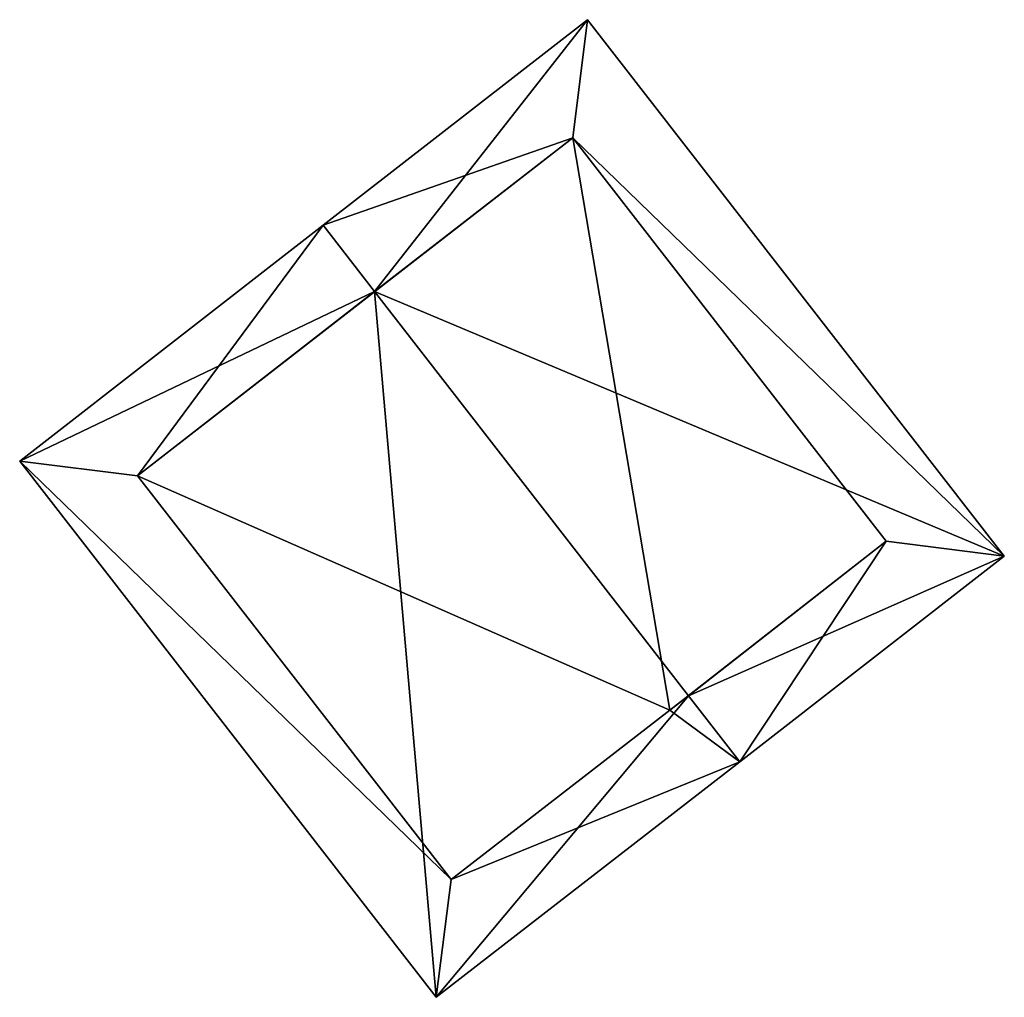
# Model space of a CAD drawing. Header units: inches. Extents: x 2523744 to 2528136, y 1148995 to 1152010.
# Tile 57 of 256: x 2524093.38 to 2524099.23, y 1150892.5 to 1150898.31. Entities that reach past the tile are written whole.
import ezdxf

# ---------------------------------------------------------------- set-up
doc = ezdxf.new("R2010")
doc.units = ezdxf.units.IN
doc.header["$MEASUREMENT"] = 0
doc.layers.add('Gebaeude Einzelhaus', color=10, linetype='Continuous')

msp = doc.modelspace()

# ---------------------------------------------------------------- meshes
at = {"layer": 'Gebaeude Einzelhaus'}
mesh = msp.add_polyface(dxfattribs=at)
corners = [(2524097.355, 1150894.29, 464.275), (2524097.66, 1150893.898, 464.275), (2524099.233, 1150895.12, 462.948), (2524095.49, 1150896.692, 464.275), (2524096.756, 1150898.308, 462.948), (2524095.184, 1150897.086, 464.275), (2524093.38, 1150895.685, 462.948), (2524095.856, 1150892.498, 462.948), (2524098.531, 1150895.209, 463.281), (2524096.669, 1150897.606, 463.281), (2524094.081, 1150895.598, 463.239), (2524095.945, 1150893.199, 463.239), (2524097.245, 1150894.204, 464.194), (2524097.245, 1150894.204, 457.958), (2524098.531, 1150895.209, 457.958), (2524096.669, 1150897.606, 457.958), (2524094.081, 1150895.598, 457.958), (2524095.945, 1150893.199, 457.958)]
mesh.append_faces([[corners[k] for k in face] for face in [(1, 12, 0), (6, 11, 7), (7, 11, 1), (1, 11, 12), (5, 10, 6), (6, 10, 11), (5, 3, 10), (4, 9, 5), (5, 9, 3), (8, 1, 0), (4, 2, 9), (9, 2, 8), (8, 2, 1), (3, 7, 0), (0, 7, 1), (5, 6, 3), (3, 6, 7), (3, 4, 5), (0, 2, 3), (3, 2, 4), (0, 1, 2)]], dxfattribs={"color": 13})
mesh.append_faces([[corners[k] for k in face] for face in [(13, 17, 16), (13, 16, 15), (13, 15, 14), (11, 17, 13), (11, 13, 12), (16, 17, 10), (10, 17, 11), (15, 16, 10), (3, 15, 10), (9, 15, 3), (14, 15, 8), (8, 15, 9), (13, 14, 8), (12, 13, 8), (12, 8, 0)]], dxfattribs={"color": 41})

doc.saveas('drawing.dxf')
